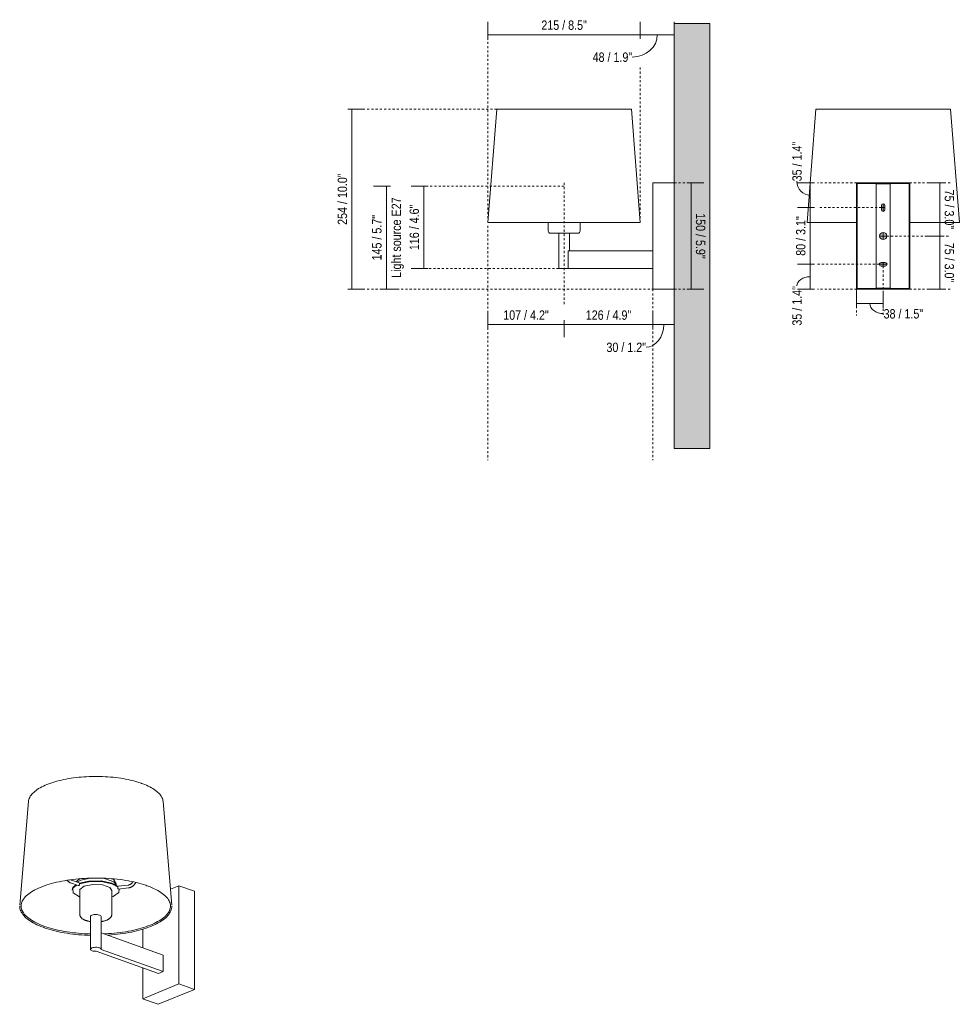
# Model space of a CAD drawing. Header units: millimetres. Extents: x -6760 to -4339, y -784 to 6757.
# Tile 2 of 3: x -5665 to -4339, y -784 to 605. Entities that reach past the tile are written whole.
import ezdxf

# ---------------------------------------------------------------- set-up
doc = ezdxf.new("R2010")
doc.units = ezdxf.units.MM
doc.linetypes.add('Dash', pattern=[6, 3, -3])
doc.layers.add('A-ANNO-DIMS', color=7, linetype='Dash', lineweight=9, true_color=0xd2d2d2)
for name, color, linetype, lineweight in [('A-ANNO-DIMS-6', 7, 'Continuous', 9), ('A-DETL-GENF', 7, 'Continuous', 9), ('A-WALL', 7, 'Continuous', 9), ('E-LITE-EQPM', 7, 'Continuous', 20)]:
    doc.layers.add(name, color=color, linetype=linetype, lineweight=lineweight)
doc.styles.add('Arial Narrow', font='ARIALN.TTF', dxfattribs={"height": 13.2})
doc.dimstyles.new('FARO_-_2_2mm_Arial_Narrow_mm_Inch_Left', dxfattribs={"dimscale": 304.8, "dimtxt": 13.509289, "dimasz": 0, "dimexe": 0.059055, "dimexo": 0.0625, "dimgap": 0.009843, "dimtad": 1, "dimdec": 0, "dimzin": 0, "dimdsep": 46, "dimtxsty": 'Arial Narrow', "dimblk1": 'NONE', "dimblk2": 'NONE', "dimsah": 1, "dimcen": 0.09, "dimadec": 0, "dimazin": 0, "dimtfac": 1, "dimtdec": 4, "dimtix": 1, "dimtmove": 0, "dimatfit": 3, "dimfxl": 0.019685, "dimfxlon": 1, "dimtvp": 1, "dimtolj": 1, "dimtzin": 0, "dimarcsym": 2})
doc.dimstyles.new('FARO_-_2_2mm_Arial_Narrow_mm_Inch_Left_1', dxfattribs={"dimscale": 304.8, "dimtxt": 13.509289, "dimasz": 0, "dimexe": 0.059055, "dimexo": 0.0625, "dimgap": 0.009843, "dimtad": 1, "dimdec": 0, "dimzin": 0, "dimdsep": 46, "dimtxsty": 'Arial Narrow', "dimblk1": 'NONE', "dimblk2": 'NONE', "dimsah": 1, "dimcen": 0.09, "dimadec": 0, "dimazin": 0, "dimtfac": 1, "dimtdec": 4, "dimtix": 1, "dimtmove": 1, "dimatfit": 3, "dimfxl": 0.019685, "dimfxlon": 1, "dimtvp": 1, "dimtolj": 1, "dimtzin": 0, "dimarcsym": 2})
doc.dimstyles.new('FARO_-_2_2mm_Arial_Narrow_mm_Inch_Right', dxfattribs={"dimscale": 304.8, "dimtxt": 13.509289, "dimasz": 0, "dimexe": 0.059055, "dimexo": 0.0625, "dimgap": 0.009843, "dimtad": 1, "dimdec": 0, "dimzin": 0, "dimdsep": 46, "dimtxsty": 'Arial Narrow', "dimblk1": 'NONE', "dimblk2": 'NONE', "dimsah": 1, "dimcen": 0.09, "dimadec": 0, "dimazin": 0, "dimtfac": 1, "dimtdec": 4, "dimtix": 1, "dimtmove": 0, "dimatfit": 3, "dimfxl": 0.019685, "dimfxlon": 1, "dimtvp": 1, "dimtolj": 1, "dimtzin": 0, "dimarcsym": 2})

# ---------------------------------------------------------------- blocks, each defined once
blk = doc.blocks.new('68490-01 - 68490-01 ARTIS Bronze_white wall lamp-564651-00 Isometrico PDF')
at = {"layer": 'E-LITE-EQPM', "color": 251, "lineweight": 9, "true_color": 0x636466}
for p, q in [((-7087.8, -498.3), (-7100.1, -644.4)), ((-6885.4, -644.4), (-6897.7, -498.3)), ((-7016.2, -613), (-7027, -609.2)), ((-7014.8, -607), (-7020.8, -611.4)), ((-7014, -609.2), (-7019.1, -612.2)), ((-7000.9, -606.2), (-7014, -609.2)), ((-7028.4, -613), (-7017.5, -616.8)), ((-7026.2, -622.6), (-7026.2, -623.5)), ((-7015.2, -623.5), (-7015.2, -657.8)), ((-6970.3, -657.8), (-6970.3, -623.5)), ((-6970, -613.3), (-6961.3, -618.2)), ((-6961.4, -619.1), (-6970, -614.2)), ((-6963.8, -616.8), (-6963.8, -614.2)), ((-6947.3, -616.2), (-6961.5, -617.8)), ((-6961, -621.8), (-6946.8, -620.2)), ((-6875.4, -617), (-6887.3, -621.9)), ((-6875.4, -755.7), (-6875.4, -617)), ((-6875.4, -617), (-6874.3, -617.4)), ((-6874.3, -617.4), (-6853.5, -624.8)), ((-6853.5, -624.8), (-6853.5, -763.5)), ((-7015.6, -632.8), (-7015.3, -632.9)), ((-7097.4, -650.7), (-7096.9, -651.9)), ((-6888.9, -652.4), (-6888.2, -650.8)), ((-7000.3, -660.5), (-7000.3, -706.7)), ((-6985.3, -706.7), (-6985.3, -660.5)), ((-6926.6, -678.4), (-6926.6, -704.5)), ((-6897.6, -714.8), (-6985.3, -683.7)), ((-6985.3, -706.8), (-6985.3, -683.7)), ((-6985.3, -706.8), (-6897.6, -737.9)), ((-6904.4, -740.7), (-6992.1, -709.6)), ((-6897.6, -714.8), (-6897.6, -737.9)), ((-6926.6, -732.8), (-6926.6, -776.6)), ((-6897.6, -737.9), (-6904.4, -740.7)), ((-6926.6, -776.6), (-6875.4, -755.7)), ((-6853.5, -763.5), (-6904.7, -784.4)), ((-6874.3, -756.1), (-6875.4, -755.7)), ((-6853.5, -763.5), (-6874.3, -756.1)), ((-6925.5, -777), (-6926.6, -776.6)), ((-6904.7, -784.4), (-6925.5, -777))]:
    blk.add_line(p, q, dxfattribs=at)
for points in [[(-7087.8, -498.3, 0), (-7087.6, -496.8, 0), (-7087.2, -495.3, 0), (-7086.7, -493.8, 0), (-7086, -492.3, 0), (-7085.2, -490.8, 0), (-7084.2, -489.4, 0), (-7083.1, -487.9, 0), (-7081.8, -486.5, 0), (-7080.4, -485.2, 0), (-7078.8, -483.8, 0), (-7077.1, -482.5, 0), (-7075.3, -481.2, 0), (-7073.4, -479.9, 0), (-7071.3, -478.7, 0), (-7069.1, -477.5, 0), (-7066.8, -476.4, 0), (-7064.4, -475.3, 0), (-7061.8, -474.2, 0), (-7059.2, -473.1, 0), (-7056.4, -472.2, 0), (-7053.6, -471.2, 0), (-7050.6, -470.3, 0), (-7047.6, -469.4, 0), (-7044.5, -468.6, 0), (-7041.2, -467.9, 0), (-7038, -467.1, 0), (-7034.6, -466.5, 0), (-7031.2, -465.9, 0), (-7027.7, -465.3, 0), (-7024.1, -464.8, 0), (-7020.6, -464.4, 0), (-7016.9, -464, 0), (-7013.3, -463.6, 0), (-7009.5, -463.3, 0), (-7005.8, -463.1, 0), (-7002.1, -462.9, 0), (-6998.3, -462.8, 0), (-6994.5, -462.8, 0), (-6990.7, -462.8, 0), (-6987, -462.8, 0), (-6983.2, -462.9, 0), (-6979.5, -463.1, 0), (-6975.7, -463.4, 0), (-6972, -463.6, 0), (-6968.4, -464, 0), (-6964.7, -464.4, 0), (-6961.1, -464.8, 0), (-6957.6, -465.3, 0), (-6954.1, -465.9, 0), (-6950.7, -466.5, 0), (-6947.3, -467.2, 0), (-6944.1, -467.9, 0), (-6940.9, -468.7, 0), (-6937.7, -469.5, 0), (-6934.7, -470.4, 0), (-6931.8, -471.3, 0), (-6928.9, -472.2, 0), (-6928.2, -472.5, 0)], [(-6897.7, -498.3, 0), (-6898, -496.8, 0), (-6898.3, -495.3, 0), (-6898.8, -493.8, 0), (-6899.5, -492.3, 0), (-6900.4, -490.8, 0), (-6901.3, -489.4, 0), (-6902.5, -487.9, 0), (-6903.7, -486.5, 0), (-6905.2, -485.2, 0), (-6906.7, -483.8, 0), (-6908.4, -482.5, 0), (-6910.2, -481.2, 0), (-6912.1, -479.9, 0), (-6914.2, -478.7, 0), (-6916.4, -477.5, 0), (-6918.7, -476.4, 0), (-6921.1, -475.3, 0), (-6923.7, -474.2, 0), (-6926.3, -473.1, 0), (-6928.2, -472.5, 0)], [(-7065, -674.4, 0), (-7068.1, -673.2, 0), (-7071, -672.1, 0), (-7073.8, -670.9, 0), (-7076.4, -669.6, 0), (-7078.9, -668.3, 0), (-7081.3, -667, 0), (-7083.5, -665.7, 0), (-7085.6, -664.3, 0), (-7087.5, -662.9, 0), (-7089.3, -661.4, 0), (-7090.9, -660, 0), (-7092.4, -658.5, 0), (-7093.7, -657, 0), (-7094.8, -655.5, 0), (-7095.8, -654, 0), (-7096.6, -652.5, 0), (-7097.2, -651, 0), (-7097.7, -649.5, 0), (-7098, -647.9, 0), (-7098.2, -646.4, 0), (-7098.2, -644.9, 0), (-7098, -643.4, 0), (-7097.7, -641.9, 0), (-7097.2, -640.4, 0), (-7096.6, -638.9, 0), (-7095.7, -637.3, 0), (-7094.8, -635.8, 0), (-7093.6, -634.3, 0), (-7092.3, -632.8, 0), (-7090.9, -631.4, 0), (-7089.3, -629.9, 0), (-7087.5, -628.5, 0), (-7085.6, -627.1, 0), (-7083.5, -625.7, 0), (-7081.3, -624.3, 0), (-7078.9, -623, 0), (-7076.4, -621.7, 0), (-7073.7, -620.5, 0), (-7071, -619.3, 0), (-7068, -618.1, 0), (-7065, -617, 0), (-7061.9, -615.9, 0), (-7058.6, -614.9, 0), (-7055.2, -613.9, 0), (-7051.8, -613, 0), (-7048.2, -612.1, 0), (-7044.6, -611.3, 0), (-7040.8, -610.6, 0), (-7037, -609.9, 0), (-7033.1, -609.2, 0), (-7029.2, -608.6, 0), (-7025.2, -608.1, 0), (-7021.1, -607.6, 0), (-7017, -607.2, 0), (-7012.9, -606.9, 0), (-7008.7, -606.6, 0), (-7004.5, -606.4, 0), (-7000.3, -606.3, 0), (-6996, -606.2, 0), (-6991.8, -606.2, 0), (-6987.5, -606.2, 0), (-6983.3, -606.3, 0), (-6979.1, -606.5, 0), (-6974.9, -606.8, 0), (-6970.7, -607.1, 0), (-6966.6, -607.4, 0), (-6962.5, -607.9, 0), (-6958.5, -608.3, 0), (-6954.5, -608.9, 0), (-6950.6, -609.5, 0), (-6946.7, -610.2, 0), (-6942.9, -610.9, 0), (-6939.2, -611.7, 0), (-6935.6, -612.5, 0), (-6932.1, -613.4, 0), (-6928.7, -614.4, 0), (-6925.4, -615.4, 0), (-6922.2, -616.4, 0), (-6920.5, -617, 0)], [(-7028.4, -613, 0), (-7028.8, -612.8, 0), (-7029.1, -612.7, 0), (-7029.5, -612.5, 0), (-7029.8, -612.3, 0), (-7030.2, -612.1, 0), (-7030.5, -611.9, 0), (-7030.9, -611.6, 0), (-7031.2, -611.4, 0), (-7031.5, -611.1, 0), (-7031.9, -610.8, 0), (-7032.2, -610.6, 0), (-7032.5, -610.3, 0), (-7032.8, -609.9, 0), (-7033.1, -609.6, 0), (-7033.4, -609.3, 0), (-7033.4, -609.2, 0)], [(-7027, -609.2, 0), (-7027.2, -609.1, 0), (-7027.5, -609, 0), (-7027.7, -608.9, 0), (-7027.9, -608.8, 0), (-7028.1, -608.7, 0), (-7028.3, -608.5, 0), (-7028.4, -608.5, 0)], [(-7016, -613.4, 0), (-7002.5, -610.4, 0), (-6985.2, -610.2, 0), (-6970, -613.3, 0)], [(-6970, -614.2, 0), (-6985.2, -611.1, 0), (-7002.5, -611.3, 0), (-7015.8, -614.3, 0)], [(-6963.9, -616.3, 0), (-6967.4, -611.4, 0), (-6980.5, -606.8, 0), (-6983.4, -606.3, 0)], [(-6963.8, -614.3, 0), (-6967.4, -608.8, 0), (-6970.6, -607, 0)], [(-6940.4, -611.4, 0), (-6940.5, -611.6, 0), (-6940.7, -611.9, 0), (-6940.8, -612.1, 0), (-6941, -612.4, 0), (-6941.2, -612.6, 0), (-6941.4, -612.9, 0), (-6941.6, -613.1, 0), (-6941.8, -613.4, 0), (-6942.1, -613.6, 0), (-6942.3, -613.9, 0), (-6942.5, -614.1, 0), (-6942.8, -614.3, 0), (-6943, -614.5, 0), (-6943.3, -614.7, 0), (-6943.6, -614.8, 0), (-6943.9, -615, 0), (-6944.1, -615.2, 0), (-6944.4, -615.3, 0), (-6944.7, -615.5, 0), (-6945, -615.6, 0), (-6945.3, -615.7, 0), (-6945.6, -615.8, 0), (-6945.9, -615.9, 0), (-6946.2, -616, 0), (-6946.5, -616.1, 0), (-6946.8, -616.1, 0), (-6947.1, -616.2, 0), (-6947.3, -616.2, 0)], [(-7026.1, -623, 0), (-7025.3, -619.7, 0), (-7020.8, -615.6, 0)], [(-7019.8, -616, 0), (-7025.3, -620.6, 0), (-7024.7, -627.2, 0), (-7015.6, -632.8, 0)], [(-7015.5, -614.4, 0), (-7015.6, -614.9, 0), (-7015.7, -615.4, 0), (-7015.9, -615.8, 0), (-7016.2, -616.3, 0), (-7016.5, -616.6, 0), (-7016.9, -616.8, 0), (-7017.2, -616.9, 0), (-7017.6, -616.8, 0)], [(-7015.2, -623.8, 0), (-7015.1, -622.5, 0), (-7009.2, -617.7, 0)], [(-7009.2, -617.7, 0), (-6997, -615.1, 0), (-6983.3, -615.7, 0), (-6973.1, -619.4, 0), (-6970.3, -623.6, 0)], [(-6981.6, -685, 0), (-6979.1, -684.9, 0), (-6974.9, -684.6, 0), (-6970.8, -684.3, 0), (-6966.6, -683.9, 0), (-6962.5, -683.5, 0), (-6958.5, -683, 0), (-6954.5, -682.5, 0), (-6950.6, -681.9, 0), (-6946.7, -681.2, 0), (-6943, -680.5, 0), (-6939.3, -679.7, 0), (-6935.7, -678.8, 0), (-6932.1, -677.9, 0), (-6928.7, -677, 0), (-6925.4, -676, 0), (-6922.2, -674.9, 0), (-6919.1, -673.8, 0), (-6916.1, -672.7, 0), (-6913.3, -671.5, 0), (-6910.6, -670.3, 0), (-6908, -669, 0), (-6905.5, -667.7, 0), (-6903.2, -666.4, 0), (-6901.1, -665, 0), (-6899, -663.6, 0), (-6897.2, -662.2, 0), (-6895.5, -660.8, 0), (-6893.9, -659.3, 0), (-6892.6, -657.8, 0), (-6891.3, -656.3, 0), (-6890.3, -654.8, 0), (-6889.4, -653.3, 0), (-6888.7, -651.8, 0), (-6888.1, -650.3, 0), (-6887.7, -648.8, 0), (-6887.4, -647.3, 0), (-6887.4, -645.7, 0), (-6887.4, -644.2, 0), (-6887.7, -642.7, 0), (-6888, -641.2, 0), (-6888.6, -639.7, 0), (-6889.3, -638.2, 0), (-6890.2, -636.7, 0), (-6891.2, -635.2, 0), (-6892.5, -633.7, 0), (-6893.8, -632.2, 0), (-6895.3, -630.7, 0), (-6897, -629.3, 0), (-6898.9, -627.8, 0), (-6900.9, -626.4, 0), (-6903, -625.1, 0), (-6905.3, -623.7, 0), (-6907.8, -622.4, 0), (-6910.3, -621.2, 0), (-6913, -619.9, 0), (-6915.9, -618.8, 0), (-6918.8, -617.6, 0), (-6920.5, -617, 0)], [(-6970.2, -632.9, 0), (-6968.3, -632.2, 0), (-6960.2, -626.4, 0), (-6959.7, -621.6, 0)], [(-6961, -621.8, 0), (-6961.1, -621.8, 0), (-6961.2, -621.7, 0), (-6961.4, -621.4, 0), (-6961.5, -621.1, 0), (-6961.6, -620.6, 0), (-6961.7, -620.1, 0), (-6961.8, -619.6, 0), (-6961.8, -619.1, 0)], [(-6961.6, -618, 0), (-6961.5, -617.9, 0), (-6961.5, -617.8, 0)], [(-6946.8, -620.2, 0), (-6946.4, -620.1, 0), (-6945.9, -620, 0), (-6945.5, -619.9, 0), (-6945, -619.8, 0), (-6944.6, -619.7, 0), (-6944.1, -619.5, 0), (-6943.7, -619.4, 0), (-6943.3, -619.2, 0), (-6942.8, -619, 0), (-6942.4, -618.8, 0), (-6942, -618.6, 0), (-6941.6, -618.3, 0), (-6941.2, -618.1, 0), (-6940.8, -617.8, 0), (-6940.4, -617.5, 0), (-6940.1, -617.2, 0), (-6939.7, -616.9, 0), (-6939.4, -616.6, 0), (-6939.1, -616.3, 0), (-6938.7, -615.9, 0), (-6938.4, -615.6, 0), (-6938.1, -615.2, 0), (-6937.9, -614.9, 0), (-6937.6, -614.5, 0), (-6937.3, -614.1, 0), (-6937.1, -613.7, 0), (-6936.9, -613.3, 0), (-6936.7, -612.9, 0), (-6936.5, -612.4, 0), (-6936.5, -612.3, 0)], [(-7100.2, -645.7, 0), (-7100.1, -647.5, 0), (-7099.8, -649.2, 0), (-7099.4, -650.9, 0), (-7098.7, -652.6, 0), (-7097.9, -654.2, 0), (-7096.9, -655.9, 0), (-7095.8, -657.5, 0), (-7094.5, -659.1, 0), (-7093, -660.7, 0), (-7091.4, -662.2, 0), (-7089.6, -663.8, 0), (-7087.7, -665.2, 0), (-7085.6, -666.7, 0), (-7083.4, -668.1, 0), (-7081, -669.5, 0), (-7078.5, -670.8, 0), (-7075.9, -672.1, 0), (-7073.1, -673.3, 0), (-7070.2, -674.6, 0), (-7067.2, -675.7, 0), (-7065.7, -676.2, 0)], [(-6885.3, -645.7, 0), (-6885.4, -647.5, 0), (-6885.7, -649.2, 0), (-6886.2, -650.9, 0), (-6886.8, -652.6, 0), (-6887.6, -654.2, 0), (-6888.6, -655.9, 0), (-6889.7, -657.5, 0), (-6891, -659.1, 0), (-6892.5, -660.7, 0), (-6894.1, -662.2, 0), (-6895.9, -663.8, 0), (-6897.8, -665.2, 0), (-6899.9, -666.7, 0), (-6902.1, -668.1, 0), (-6904.5, -669.5, 0), (-6907, -670.8, 0), (-6909.7, -672.1, 0), (-6912.4, -673.3, 0), (-6915.3, -674.6, 0), (-6918.4, -675.7, 0), (-6921.5, -676.8, 0), (-6924.8, -677.9, 0), (-6928.1, -678.9, 0), (-6931.6, -679.9, 0), (-6935.1, -680.8, 0), (-6938.8, -681.6, 0), (-6942.5, -682.4, 0), (-6946.3, -683.2, 0), (-6950.2, -683.8, 0), (-6954.2, -684.4, 0), (-6958.2, -685, 0), (-6962.3, -685.5, 0), (-6966.4, -685.9, 0), (-6970.5, -686.3, 0), (-6974.7, -686.6, 0), (-6976.7, -686.7, 0)], [(-7015.2, -657.8, 0), (-7015.2, -658.4, 0), (-7015.1, -659, 0), (-7015, -659.5, 0), (-7014.8, -660.1, 0), (-7014.5, -660.6, 0), (-7014.2, -661.1, 0), (-7013.9, -661.6, 0), (-7013.5, -662, 0), (-7013.1, -662.5, 0), (-7012.7, -662.9, 0), (-7012.3, -663.2, 0), (-7011.8, -663.6, 0), (-7011.3, -663.9, 0), (-7010.8, -664.2, 0), (-7010.3, -664.5, 0), (-7009.8, -664.8, 0), (-7009.2, -665.1, 0), (-7008.6, -665.4, 0), (-7008, -665.6, 0), (-7007.4, -665.9, 0), (-7006.8, -666.1, 0), (-7006.1, -666.3, 0), (-7005.4, -666.5, 0), (-7004.7, -666.7, 0), (-7004, -666.9, 0), (-7003.3, -667.1, 0), (-7002.6, -667.2, 0), (-7001.8, -667.4, 0), (-7001, -667.5, 0), (-7000.3, -667.6, 0)], [(-7000.3, -660.6, 0), (-7000.1, -659.8, 0), (-6999.4, -659.2, 0), (-6998.2, -658.5, 0)], [(-6998.2, -658.5, 0), (-6996.7, -658.1, 0), (-6995, -657.8, 0), (-6993, -657.6, 0), (-6991.1, -657.7, 0), (-6989.2, -658, 0), (-6987.6, -658.4, 0)], [(-6987.6, -658.4, 0), (-6986.4, -659, 0), (-6985.6, -659.7, 0), (-6985.3, -660.4, 0), (-6985.3, -660.5, 0)], [(-6985.3, -667.6, 0), (-6984.9, -667.6, 0), (-6984.1, -667.4, 0), (-6983.4, -667.3, 0), (-6982.6, -667.1, 0), (-6981.9, -667, 0), (-6981.2, -666.8, 0), (-6980.5, -666.6, 0), (-6979.8, -666.4, 0), (-6979.1, -666.2, 0), (-6978.5, -666, 0), (-6977.8, -665.8, 0), (-6977.4, -665.6, 0)], [(-6970.3, -657.8, 0), (-6970.3, -658.4, 0), (-6970.4, -659, 0), (-6970.6, -659.5, 0), (-6970.8, -660.1, 0), (-6971, -660.6, 0), (-6971.3, -661.1, 0), (-6971.6, -661.6, 0), (-6972, -662, 0), (-6972.4, -662.5, 0), (-6972.8, -662.9, 0), (-6973.2, -663.2, 0), (-6973.7, -663.6, 0), (-6974.2, -663.9, 0), (-6974.7, -664.2, 0), (-6975.2, -664.5, 0), (-6975.8, -664.8, 0), (-6976.3, -665.1, 0), (-6976.9, -665.4, 0), (-6977.4, -665.6, 0)], [(-7000.3, -687.1, 0), (-7004.5, -686.9, 0), (-7008.8, -686.7, 0), (-7013, -686.5, 0), (-7017.1, -686.1, 0), (-7021.3, -685.7, 0), (-7025.4, -685.3, 0), (-7029.4, -684.7, 0), (-7033.4, -684.1, 0), (-7037.3, -683.5, 0), (-7041.2, -682.8, 0), (-7045, -682, 0), (-7048.6, -681.2, 0), (-7052.2, -680.3, 0), (-7055.8, -679.4, 0), (-7059.2, -678.4, 0), (-7062.5, -677.3, 0), (-7065.7, -676.3, 0), (-7065.7, -676.2, 0)], [(-7065, -674.4, 0), (-7061.9, -675.4, 0), (-7058.6, -676.5, 0), (-7055.3, -677.4, 0), (-7051.8, -678.4, 0), (-7048.2, -679.2, 0), (-7044.6, -680, 0), (-7040.9, -680.8, 0), (-7037, -681.5, 0), (-7033.2, -682.1, 0), (-7029.2, -682.7, 0), (-7025.2, -683.3, 0), (-7021.1, -683.7, 0), (-7017, -684.1, 0), (-7012.9, -684.5, 0), (-7008.7, -684.7, 0), (-7004.5, -684.9, 0), (-7000.3, -685.1, 0)], [(-6997.9, -708.8, 0), (-6999.1, -708.2, 0), (-6999.9, -707.6, 0), (-7000.3, -706.8, 0), (-7000.1, -706.1, 0), (-6999.4, -705.4, 0), (-6998.2, -704.8, 0), (-6996.7, -704.3, 0), (-6995, -704, 0), (-6993, -703.9, 0), (-6991.1, -703.9, 0), (-6989.2, -704.2, 0), (-6987.6, -704.6, 0)], [(-6987.6, -704.6, 0), (-6986.6, -705.1, 0), (-6985.9, -705.6, 0), (-6985.4, -706.2, 0), (-6985.3, -706.8, 0)], [(-6992.1, -709.6, 0), (-6993.7, -709.6, 0), (-6995.2, -709.4, 0), (-6996.6, -709.2, 0), (-6997.9, -708.8, 0)]]:
    blk.add_polyline3d(points, dxfattribs=at)
blk = doc.blocks.new('68490-01 - 68490-01 ARTIS Bronze_white wall lamp-564651-Lateral_PDF')
at = {"layer": 'E-LITE-EQPM'}
blk.add_line((-3402.4, 305.5), (-3402.4, 305.4), dxfattribs=at)
at = {"layer": 'E-LITE-EQPM', "flags": 128}
blk.add_lwpolyline([(-3403.5, 304.4), (-3403.6, 304.3), (-3403.8, 304.3)], dxfattribs=at)
blk = doc.blocks.new('68490-01 - 68490-01 ARTIS Bronze_white wall lamp-564651-Alzado_PDF Fixing')
at = {"layer": 'E-LITE-EQPM', "color": 253, "lineweight": 9, "true_color": 0xaaaaaa}
blk.add_line((6685.9, 319), (6685.8, 319), dxfattribs=at)
at = {"layer": 'E-LITE-EQPM', "color": 253, "lineweight": 9, "true_color": 0xaaaaaa, "flags": 128}
for points in [[(6473.6, 319), (6473.1, 319), (6473.1, 319)], [(6473.1, 319), (6473.5, 319), (6474.9, 319), (6477.1, 319), (6480.2, 319), (6484.2, 319), (6489, 319), (6494.5, 319), (6500.8, 319), (6507.7, 319), (6515.2, 319), (6523.3, 319), (6531.9, 319), (6540.9, 319), (6542, 319)], [(6490.9, 319), (6489.3, 319), (6484.4, 319), (6484.2, 319)], [(6617, 319), (6617.6, 319), (6626.6, 319), (6635.2, 319), (6643.3, 319), (6650.9, 319), (6657.9, 319), (6664.2, 319), (6669.7, 319), (6674.6, 319), (6678.6, 319), (6681.7, 319), (6684, 319), (6685.4, 319), (6685.9, 319), (6685.9, 319)], [(6651.8, 319), (6651.3, 319), (6643.8, 319), (6641, 319)], [(6685.3, 319), (6684.1, 319), (6682.5, 319)]]:
    blk.add_lwpolyline(points, dxfattribs=at)
blk = doc.blocks.new('DIMBLOCK9-Lateral_PDF')
at = {"layer": 'A-ANNO-DIMS-6', "color": 251, "true_color": 0x5b5b5b, "transparency": 16777216}
for p, q in [((-4723.9, 375), (-4699.9, 375)), ((-4717.9, 375), (-4723.9, 375)), ((-4717.9, 375), (-4717.9, 225)), ((-4717.9, 225), (-4723.9, 225)), ((-4718.1, 225), (-4699.9, 225))]:
    blk.add_line(p, q, dxfattribs=at)
at = {"layer": 'A-ANNO-DIMS-6', "color": 0, "transparency": 16777216, "insert": (-4697.8, 332.2), "char_height": 13.2, "width": 77.196, "attachment_point": 1, "rotation": 270, "line_spacing_factor": 0.974696, "style": 'Arial Narrow'}
blk.add_mtext('150 / 5.9"', dxfattribs=at)
blk = doc.blocks.new('_None')
blk = doc.blocks.new('DIMBLOCK10-Lateral_PDF')
at = {"layer": 'A-ANNO-DIMS-6', "color": 251, "true_color": 0x5b5b5b, "transparency": 16777216}
for p, q in [((-5089, 370.3), (-5113, 370.3)), ((-5095, 370.3), (-5095, 254)), ((-5095, 370.3), (-5089, 370.3)), ((-5089, 254), (-5113, 254)), ((-5095, 254), (-5089, 254))]:
    blk.add_line(p, q, dxfattribs=at)
at = {"layer": 'A-ANNO-DIMS-6', "color": 0, "transparency": 16777216, "insert": (-5115.1, 280), "char_height": 13.2, "width": 77.196, "attachment_point": 1, "rotation": 90, "line_spacing_factor": 0.974696, "style": 'Arial Narrow'}
blk.add_mtext('116 / 4.6"', dxfattribs=at)
blk = doc.blocks.new('DIMBLOCK11-Lateral_PDF')
at = {"layer": 'A-ANNO-DIMS-6', "color": 251, "true_color": 0x5b5b5b, "transparency": 16777216}
for p, q in [((-4897.1, 181), (-4897.1, 157)), ((-4897.1, 175), (-4897.1, 181)), ((-4771.6, 174.8), (-4771.6, 193)), ((-4897.1, 175), (-4771.6, 175)), ((-4771.6, 175), (-4771.6, 169))]:
    blk.add_line(p, q, dxfattribs=at)
at = {"layer": 'A-ANNO-DIMS-6', "color": 0, "transparency": 16777216, "insert": (-4866.5, 195), "char_height": 13.2, "width": 77.196, "attachment_point": 1, "line_spacing_factor": 0.974696, "style": 'Arial Narrow'}
blk.add_mtext('126 / 4.9"', dxfattribs=at)
blk = doc.blocks.new('DIMBLOCK12-Lateral_PDF')
at = {"layer": 'A-ANNO-DIMS-6', "color": 251, "true_color": 0x5b5b5b, "transparency": 16777216}
for p, q in [((-5004.6, 578.1), (-5004.6, 602.1)), ((-4789.6, 578.1), (-4789.6, 602.1)), ((-5004.6, 584.1), (-4789.6, 584.1)), ((-5004.6, 584.1), (-5004.6, 578.1)), ((-4789.6, 584.1), (-4789.6, 578.1))]:
    blk.add_line(p, q, dxfattribs=at)
at = {"layer": 'A-ANNO-DIMS-6', "color": 0, "transparency": 16777216, "insert": (-4929.2, 604.2), "char_height": 13.2, "width": 77.196, "attachment_point": 1, "line_spacing_factor": 0.974696, "style": 'Arial Narrow'}
blk.add_mtext('215 / 8.5"', dxfattribs=at)
blk = doc.blocks.new('DIMBLOCK13-Lateral_PDF')
at = {"layer": 'A-ANNO-DIMS-6', "color": 251, "true_color": 0x5b5b5b, "transparency": 16777216}
for p, q in [((-5004.6, 174.8), (-5004.6, 193)), ((-4897.1, 181), (-4897.1, 157)), ((-4897.1, 175), (-4897.1, 181)), ((-5004.6, 175), (-4897.1, 175)), ((-5004.6, 175), (-5004.6, 169))]:
    blk.add_line(p, q, dxfattribs=at)
at = {"layer": 'A-ANNO-DIMS-6', "color": 0, "transparency": 16777216, "insert": (-4983, 195), "char_height": 13.2, "width": 77.196, "attachment_point": 1, "line_spacing_factor": 0.974696, "style": 'Arial Narrow'}
blk.add_mtext('107 / 4.2"', dxfattribs=at)
blk = doc.blocks.new('DIMBLOCK14-Lateral_PDF')
at = {"layer": 'A-ANNO-DIMS-6', "color": 251, "true_color": 0x5b5b5b, "transparency": 16777216}
for p, q in [((-4789.6, 578.1), (-4789.6, 602.1)), ((-4741.6, 578.1), (-4741.6, 602.1)), ((-4741.6, 584.1), (-4789.6, 584.1)), ((-4789.6, 584.1), (-4789.6, 578.1)), ((-4741.6, 584.1), (-4741.6, 578.1))]:
    blk.add_line(p, q, dxfattribs=at)
blk.add_ellipse((-4800.8, 584.1), major_axis=(35.3, 0), ratio=0.892082, start_param=4.712389, end_param=6.283185, dxfattribs=at)
at = {"layer": 'A-ANNO-DIMS-6', "color": 0, "transparency": 16777216, "insert": (-4856.8, 559), "char_height": 13.2, "width": 67.16, "attachment_point": 1, "line_spacing_factor": 0.974696, "style": 'Arial Narrow'}
blk.add_mtext('48 / 1.9"', dxfattribs=at)
blk = doc.blocks.new('DIMBLOCK15-Lateral_PDF')
at = {"layer": 'A-ANNO-DIMS-6', "color": 251, "true_color": 0x5b5b5b, "transparency": 16777216}
for p, q in [((-4771.6, 174.8), (-4771.6, 193)), ((-4741.6, 174.8), (-4741.6, 193)), ((-4771.6, 175), (-4741.6, 175)), ((-4771.6, 175), (-4771.6, 169)), ((-4741.6, 175), (-4741.6, 169))]:
    blk.add_line(p, q, dxfattribs=at)
blk.add_ellipse((-4781.3, 175), major_axis=(0, 31.9), ratio=0.777483, start_param=3.141593, end_param=4.712389, dxfattribs=at)
at = {"layer": 'A-ANNO-DIMS-6', "color": 0, "transparency": 16777216, "insert": (-4837.3, 149.5), "char_height": 13.2, "width": 67.16, "attachment_point": 1, "line_spacing_factor": 0.974696, "style": 'Arial Narrow'}
blk.add_mtext('30 / 1.2"', dxfattribs=at)
blk = doc.blocks.new('DIMBLOCK16-Lateral_PDF')
at = {"layer": 'A-ANNO-DIMS-6', "color": 251, "true_color": 0x5b5b5b, "transparency": 16777216}
for p, q in [((-5141.9, 370.3), (-5165.9, 370.3)), ((-5147.9, 370.3), (-5147.9, 225)), ((-5147.9, 370.3), (-5141.9, 370.3)), ((-5147.9, 225), (-5153.9, 225)), ((-5148.1, 225), (-5129.9, 225))]:
    blk.add_line(p, q, dxfattribs=at)
at = {"layer": 'A-ANNO-DIMS-6', "color": 0, "transparency": 16777216, "char_height": 13.2, "attachment_point": 1, "rotation": 90, "line_spacing_factor": 0.974696, "style": 'Arial Narrow'}
for s, insert, width in [('Light source E27', (-5140.5, 241), 135.865), ('145 / 5.7"', (-5168, 265.5), 77.196)]:
    blk.add_mtext(s, dxfattribs=dict(at, insert=insert, width=width))
blk = doc.blocks.new('DIMBLOCK17-Lateral_PDF')
at = {"layer": 'A-ANNO-DIMS-6', "color": 251, "true_color": 0x5b5b5b, "transparency": 16777216}
for p, q in [((-5196.5, 479.1), (-5202.5, 479.1)), ((-5196.7, 479.1), (-5178.5, 479.1)), ((-5196.5, 479.1), (-5196.5, 225)), ((-5196.5, 225), (-5202.5, 225)), ((-5196.7, 225), (-5178.5, 225))]:
    blk.add_line(p, q, dxfattribs=at)
at = {"layer": 'A-ANNO-DIMS-6', "color": 0, "transparency": 16777216, "insert": (-5216.6, 315.7), "char_height": 13.2, "width": 87.231, "attachment_point": 1, "rotation": 90, "line_spacing_factor": 0.974696, "style": 'Arial Narrow'}
blk.add_mtext('254 / 10.0"', dxfattribs=at)
blk = doc.blocks.new('DIMBLOCK18-Alzado_PDF Fixing')
at = {"layer": 'A-ANNO-DIMS-6', "color": 251, "true_color": 0x5b5b5b, "transparency": 16777216}
for p, q in [((-4543.7, 375), (-4567.7, 375)), ((-4549.7, 375), (-4549.7, 340.1)), ((-4549.7, 375), (-4543.7, 375)), ((-4543.7, 340.1), (-4567.7, 340.1)), ((-4549.7, 340.1), (-4543.7, 340.1))]:
    blk.add_line(p, q, dxfattribs=at)
blk.add_ellipse((-4549.7, 377.2), major_axis=(0, 19.7), ratio=0.961746, start_param=1.570796, end_param=3.141593, dxfattribs=at)
at = {"layer": 'A-ANNO-DIMS-6', "color": 0, "transparency": 16777216, "insert": (-4574.9, 377.2), "char_height": 13.2, "width": 67.16, "attachment_point": 1, "rotation": 90, "line_spacing_factor": 0.974696, "style": 'Arial Narrow'}
blk.add_mtext('35 / 1.4"', dxfattribs=at)
blk = doc.blocks.new('DIMBLOCK19-Alzado_PDF Fixing')
at = {"layer": 'A-ANNO-DIMS-6', "color": 251, "true_color": 0x5b5b5b, "transparency": 16777216}
for p, q in [((-4543.7, 340.1), (-4567.7, 340.1)), ((-4549.7, 340.1), (-4549.7, 260.1)), ((-4549.7, 340.1), (-4543.7, 340.1)), ((-4543.7, 260.1), (-4567.7, 260.1)), ((-4549.7, 260.1), (-4543.7, 260.1))]:
    blk.add_line(p, q, dxfattribs=at)
at = {"layer": 'A-ANNO-DIMS-6', "color": 0, "transparency": 16777216, "insert": (-4569.7, 272.1), "char_height": 13.2, "width": 67.16, "attachment_point": 1, "rotation": 90, "line_spacing_factor": 0.974696, "style": 'Arial Narrow'}
blk.add_mtext('80 / 3.1"', dxfattribs=at)
blk = doc.blocks.new('DIMBLOCK20-Alzado_PDF Fixing')
at = {"layer": 'A-ANNO-DIMS-6', "color": 251, "true_color": 0x5b5b5b, "transparency": 16777216}
for p, q in [((-4543.7, 260.1), (-4567.7, 260.1)), ((-4549.7, 260.1), (-4549.7, 225)), ((-4549.7, 260.1), (-4543.7, 260.1)), ((-4543.7, 225), (-4567.7, 225)), ((-4549.7, 225), (-4543.7, 225))]:
    blk.add_line(p, q, dxfattribs=at)
blk.add_ellipse((-4549.7, 229.5), major_axis=(-18.9, 0), ratio=0.688419, start_param=4.712389, end_param=6.283185, dxfattribs=at)
at = {"layer": 'A-ANNO-DIMS-6', "color": 0, "transparency": 16777216, "insert": (-4574.9, 173.5), "char_height": 13.2, "width": 67.16, "attachment_point": 1, "rotation": 90, "line_spacing_factor": 0.974696, "style": 'Arial Narrow'}
blk.add_mtext('35 / 1.4"', dxfattribs=at)
blk = doc.blocks.new('DIMBLOCK21-Alzado_PDF Fixing')
at = {"layer": 'A-ANNO-DIMS-6', "color": 251, "true_color": 0x5b5b5b, "transparency": 16777216}
for p, q in [((-4366.6, 300), (-4384.7, 300)), ((-4366.7, 225), (-4366.7, 300)), ((-4366.7, 300), (-4360.7, 300)), ((-4366.6, 225), (-4384.7, 225)), ((-4366.7, 225), (-4360.7, 225))]:
    blk.add_line(p, q, dxfattribs=at)
at = {"layer": 'A-ANNO-DIMS-6', "color": 0, "transparency": 16777216, "insert": (-4346.7, 290.5), "char_height": 13.2, "width": 67.16, "attachment_point": 1, "rotation": 270, "line_spacing_factor": 0.974696, "style": 'Arial Narrow'}
blk.add_mtext('75 / 3.0"', dxfattribs=at)
blk = doc.blocks.new('DIMBLOCK22-Alzado_PDF Fixing')
at = {"layer": 'A-ANNO-DIMS-6', "color": 251, "true_color": 0x5b5b5b, "transparency": 16777216}
for p, q in [((-4366.6, 375), (-4384.7, 375)), ((-4366.7, 300), (-4366.7, 375)), ((-4366.7, 375), (-4360.7, 375)), ((-4366.6, 300), (-4384.7, 300)), ((-4366.7, 300), (-4360.7, 300))]:
    blk.add_line(p, q, dxfattribs=at)
at = {"layer": 'A-ANNO-DIMS-6', "color": 0, "transparency": 16777216, "insert": (-4346.7, 365.5), "char_height": 13.2, "width": 67.16, "attachment_point": 1, "rotation": 270, "line_spacing_factor": 0.974696, "style": 'Arial Narrow'}
blk.add_mtext('75 / 3.0"', dxfattribs=at)
blk = doc.blocks.new('DIMBLOCK23-Alzado_PDF Fixing')
at = {"layer": 'A-ANNO-DIMS-6', "color": 251, "true_color": 0x5b5b5b, "transparency": 16777216}
for p, q in [((-4484.2, 204.5), (-4484.2, 222.7)), ((-4446.7, 204.5), (-4446.7, 222.7)), ((-4484.2, 204.7), (-4446.7, 204.7)), ((-4484.2, 204.7), (-4484.2, 198.7)), ((-4446.7, 204.7), (-4446.7, 198.7))]:
    blk.add_line(p, q, dxfattribs=at)
blk.add_ellipse((-4446.1, 204.7), major_axis=(19.4, 0), ratio=0.732971, start_param=3.141593, end_param=4.712389, dxfattribs=at)
at = {"layer": 'A-ANNO-DIMS-6', "color": 0, "transparency": 16777216, "insert": (-4446.1, 196.8), "char_height": 13.2, "width": 67.16, "attachment_point": 1, "line_spacing_factor": 0.974696, "style": 'Arial Narrow'}
blk.add_mtext('38 / 1.5"', dxfattribs=at)

msp = doc.modelspace()

# ---------------------------------------------------------------- hatches: boundary and pattern name
at = {"layer": 'A-DETL-GENF', "true_color": 0xc0c0c0}
h = msp.add_hatch(color=9, dxfattribs=at)
h.paths.add_polyline_path([(-4446.3, 257.6), (-4443.7, 257.6), (-4443.1, 257.6), (-4442.5, 257.9), (-4442, 258.3), (-4441.6, 258.8), (-4441.3, 259.4), (-4441.2, 260.1), (-4441.3, 260.7), (-4441.6, 261.3), (-4442, 261.8), (-4442.5, 262.2), (-4443.1, 262.5), (-4443.7, 262.6), (-4449.7, 262.6), (-4450.4, 262.5), (-4451, 262.2), (-4451.5, 261.8), (-4451.9, 261.3), (-4452.2, 260.7), (-4452.2, 260.1), (-4452.2, 259.4), (-4451.9, 258.8), (-4451.5, 258.3), (-4451, 257.9), (-4450.4, 257.6), (-4449.7, 257.6)])
h.paths.add_polyline_path([(-4446.7, 295), (-4445.4, 295.2), (-4444.2, 295.7), (-4443.2, 296.5), (-4442.4, 297.5), (-4441.9, 298.7), (-4441.7, 300), (-4441.9, 301.3), (-4442.5, 302.6), (-4443.2, 303.5), (-4444.2, 304.3), (-4445.4, 304.8), (-4446.7, 305), (-4448, 304.8), (-4449.2, 304.3), (-4450.3, 303.5), (-4451.1, 302.5), (-4451.6, 301.3), (-4451.7, 300), (-4451.6, 298.7), (-4451, 297.4), (-4450.3, 296.5), (-4449.2, 295.7), (-4448, 295.2)])
h.paths.add_polyline_path([(-4446.7, 334.6), (-4446.1, 334.6), (-4445.5, 334.9), (-4445, 335.3), (-4444.6, 335.8), (-4444.3, 336.4), (-4444.2, 337.1), (-4444.2, 343.1), (-4444.3, 343.7), (-4444.6, 344.3), (-4445, 344.8), (-4445.5, 345.2), (-4446.3, 345.5), (-4446.7, 345.6), (-4447.4, 345.5), (-4448, 345.2), (-4448.5, 344.8), (-4448.9, 344.3), (-4449.2, 343.7), (-4449.2, 343.1), (-4449.2, 337.1), (-4449.1, 336.2), (-4448.9, 335.8), (-4448.5, 335.3), (-4448, 334.9), (-4447.4, 334.6)])
at = {"layer": 'A-WALL', "true_color": 0xf7f7f7}
msp.add_hatch(color=7, dxfattribs=at).paths.add_polyline_path([(-4741.6, 0), (-4691.6, 0), (-4691.6, 600), (-4741.6, 600), (-4741.6, 142.1)])

# ---------------------------------------------------------------- linework, layer by layer
at = {"layer": 'A-ANNO-DIMS'}
for p, q in [((-5004.6, 319), (-5004.6, 584)), ((-4741.6, 375), (-4741.6, 559.5)), ((-4789.6, 319), (-4789.6, 539)), ((-4992.1, 479.1), (-5197.1, 479.1)), ((-4897.1, 370.3), (-5092.1, 370.3)), ((-4897.1, 375), (-4897.1, 204)), ((-4741.6, 375), (-4722.6, 375)), ((-4484.2, 375), (-4539.2, 375)), ((-4409.2, 375), (-4349.2, 375)), ((-4449.2, 340.1), (-4539.2, 340.1)), ((-5004.6, 314.5), (-5004.6, 164.5)), ((-4441.7, 300), (-4351.7, 300)), ((-4904.6, 254), (-5094.6, 254)), ((-4452.2, 260.1), (-4539.2, 260.1)), ((-4446.7, 257.6), (-4446.7, 187.6)), ((-4770.1, 225), (-5197.1, 225)), ((-4771.6, 225), (-4771.6, -16.2)), ((-4741.6, 225), (-4716.6, 225)), ((-4484.2, 225), (-4539.2, 225)), ((-4484.2, 225), (-4484.2, 187.6)), ((-4409.2, 225), (-4349.2, 225)), ((-5004.6, 164.5), (-5004.6, -16.2))]:
    msp.add_line(p, q, dxfattribs=at)
at = {"layer": 'A-WALL', "color": 253, "true_color": 0xaaaaaa}
for p, q in [((-4741.6, 375), (-4741.6, 600)), ((-4741.6, 600), (-4691.6, 600)), ((-4691.6, 600), (-4691.6, 0)), ((-4741.6, 0), (-4741.6, 225)), ((-4691.6, 0), (-4741.6, 0))]:
    msp.add_line(p, q, dxfattribs=at)
at = {"layer": 'E-LITE-EQPM'}
for p, q in [((-4992.1, 479.1), (-5004.6, 319)), ((-4802.1, 479.1), (-4992.1, 479.1)), ((-4789.6, 319), (-4802.1, 479.1)), ((-4771.6, 375), (-4771.6, 225)), ((-4741.6, 375), (-4771.6, 375)), ((-4741.6, 225), (-4741.6, 375)), ((-4436.7, 373.5), (-4456.7, 373.5)), ((-4456.7, 373.5), (-4456.7, 226.5)), ((-4436.7, 226.5), (-4436.7, 373.5)), ((-4449.2, 343.1), (-4449.2, 337.1)), ((-4449.2, 340.1), (-4444.2, 340.1)), ((-4446.7, 345.6), (-4446.7, 334.6)), ((-4444.2, 337.1), (-4444.2, 343.1)), ((-5004.6, 319), (-4789.6, 319)), ((-4919.6, 319), (-4919.6, 306.9)), ((-4874.6, 307), (-4874.6, 319)), ((-4916.6, 304), (-4904.6, 304)), ((-4889.6, 304), (-4904.6, 304)), ((-4904.6, 304), (-4904.6, 254)), ((-4889.6, 304), (-4877.6, 304)), ((-4889.6, 279), (-4889.6, 304)), ((-4451.7, 300), (-4441.7, 300)), ((-4446.7, 305), (-4446.7, 295)), ((-4891.5, 254), (-4891.5, 279)), ((-4891.5, 279), (-4889.6, 279)), ((-4771.6, 279), (-4889.6, 279)), ((-4904.6, 254), (-4891.5, 254)), ((-4891.5, 254), (-4771.6, 254)), ((-4452.2, 260.1), (-4441.2, 260.1)), ((-4443.7, 262.6), (-4449.7, 262.6)), ((-4449.7, 257.6), (-4443.7, 257.6)), ((-4446.7, 262.6), (-4446.7, 257.6)), ((-4771.6, 225), (-4741.6, 225)), ((-4456.7, 226.5), (-4436.7, 226.5))]:
    msp.add_line(p, q, dxfattribs=at)
at = {"layer": 'E-LITE-EQPM', "color": 253, "true_color": 0xaaaaaa}
for p, q in [((-4541.8, 479.1), (-4554.2, 319.1)), ((-4351.7, 479.1), (-4541.8, 479.1)), ((-4339.2, 319.1), (-4351.7, 479.1)), ((-4409.2, 375), (-4484.2, 375)), ((-4484.2, 375), (-4484.2, 225)), ((-4410.2, 374), (-4483.2, 374)), ((-4483.2, 374), (-4483.2, 226)), ((-4410.2, 226), (-4410.2, 374)), ((-4409.2, 225), (-4409.2, 375)), ((-4554.2, 319.1), (-4484.2, 319.1)), ((-4409.2, 319.1), (-4339.2, 319.1)), ((-4484.2, 225), (-4409.2, 225)), ((-4483.2, 226), (-4410.2, 226))]:
    msp.add_line(p, q, dxfattribs=at)
at = {"layer": 'E-LITE-EQPM'}
for centre, radius, start, end in [((-4446.7, 343.1), 2.5, 0, 180), ((-4446.7, 337.1), 2.5, 180, 360), ((-4916.6, 306.9), 2.93, 180, 270), ((-4877.6, 307), 3, 270, 0), ((-4446.7, 300), 5, 0, 180), ((-4446.7, 300), 5, 180, 0), ((-4449.7, 260.1), 2.5, 90, 270), ((-4443.7, 260.1), 2.5, 270, 90)]:
    msp.add_arc(centre, radius, start, end, dxfattribs=at)

# ---------------------------------------------------------------- block references
at = {"layer": 'E-LITE-EQPM', "color": 253, "lineweight": 9, "true_color": 0xaaaaaa}
msp.add_blockref('68490-01 - 68490-01 ARTIS Bronze_white wall lamp-564651-Alzado_PDF Fixing', (-11026.2, 0), dxfattribs=at)
at = {"layer": 'E-LITE-EQPM'}
msp.add_blockref('68490-01 - 68490-01 ARTIS Bronze_white wall lamp-564651-Lateral_PDF', (-1472.6, 0), dxfattribs=at)
at = {"layer": 'E-LITE-EQPM', "color": 8, "lineweight": 9, "true_color": 0x808080}
msp.add_blockref('68490-01 - 68490-01 ARTIS Bronze_white wall lamp-564651-00 Isometrico PDF', (1434.7, 0), dxfattribs=at)

# ---------------------------------------------------------------- dimensions: what is measured, and where the dimension line sits
at = {"layer": 'A-ANNO-DIMS', "color": 251, "linetype": 'Continuous', "true_color": 0x5b5b5b}
for base, p1, p2, override, picture, middle in [((-4789.6, 584.1), (-5004.6, 578.1), (-4789.6, 578.1), {"dimpost": '<>', "dimfxl": 214.994513}, 'DIMBLOCK12-Lateral_PDF', (-4897.1, 595.7)), ((-4897.0798, 174.9801), (-5004.5771, 168.9801), (-4897.0798, 180.9801), {"dimpost": '<>', "dimfxl": 108.164967}, 'DIMBLOCK13-Lateral_PDF', (-4950.8284, 186.5249)), ((-4771.5798209, 174.9800571), (-4897.0798209, 180.9800571), (-4771.5798209, 168.9800571), {"dimpost": '<>', "dimfxl": 126.0724}, 'DIMBLOCK11-Lateral_PDF', (-4834.3298209, 186.5249412))]:
    dim = msp.add_linear_dim(base=base, p1=p1, p2=p2, dimstyle='FARO_-_2_2mm_Arial_Narrow_mm_Inch_Left', override=override, dxfattribs=at)
    dim.commit()
    dim.dimension.update_dxf_attribs({"geometry": picture, "text_midpoint": middle})
for base, p1, p2, override, picture, middle in [((-4789.6, 584.1), (-4741.6, 578.1), (-4789.6, 578.1), {"dimpost": '<>', "dimfxl": 48.002743}, 'DIMBLOCK14-Lateral_PDF', (-4823.2, 550.2)), ((-4446.7405266, 204.7008282), (-4484.2405266, 198.7008282), (-4446.7405266, 198.7008282), {"dimpost": '<>', "dimfxl": 37.5}, 'DIMBLOCK23-Alzado_PDF Fixing', (-4412.5417298, 188.042375)), ((-4741.6, 175), (-4771.6, 169), (-4741.6, 169), {"dimpost": '<>', "dimfxl": 30}, 'DIMBLOCK15-Lateral_PDF', (-4803.7, 140.7))]:
    dim = msp.add_linear_dim(base=base, p1=p1, p2=p2, dimstyle='FARO_-_2_2mm_Arial_Narrow_mm_Inch_Left_1', override=override, dxfattribs=at)
    dim.commit()
    dim.dimension.update_dxf_attribs({"geometry": picture, "text_midpoint": middle, "dimtype": 160})
for base, p1, p2, dimstyle, override, picture, middle in [((-5196.5, 225), (-5202.5, 479.1), (-5202.5, 225), 'FARO_-_2_2mm_Arial_Narrow_mm_Inch_Left', {"dimpost": '<>', "dimfxl": 254.056452}, 'DIMBLOCK17-Lateral_PDF', (-5208.1, 352)), ((-5095, 254), (-5089, 370.3), (-5089, 254), 'FARO_-_2_2mm_Arial_Narrow_mm_Inch_Left', {"dimpost": '<>', "dimfxl": 116.3}, 'DIMBLOCK10-Lateral_PDF', (-5106.6, 312.2)), ((-4717.9, 225), (-4723.9, 375), (-4723.9, 225), 'FARO_-_2_2mm_Arial_Narrow_mm_Inch_Right', {"dimtad": 4, "dimpost": '<>', "dimfxl": 150}, 'DIMBLOCK9-Lateral_PDF', (-4706.3, 300)), ((-4366.7, 375), (-4360.7, 300), (-4360.7, 375), 'FARO_-_2_2mm_Arial_Narrow_mm_Inch_Right', {"dimtad": 4, "dimpost": '<>', "dimfxl": 75}, 'DIMBLOCK22-Alzado_PDF Fixing', (-4355.2, 337.5)), ((-4549.7, 260.1), (-4543.7, 340.1), (-4543.7, 260.1), 'FARO_-_2_2mm_Arial_Narrow_mm_Inch_Left', {"dimpost": '<>', "dimfxl": 80}, 'DIMBLOCK19-Alzado_PDF Fixing', (-4561.2, 300.1)), ((-4366.7, 300), (-4360.7, 225), (-4360.7, 300), 'FARO_-_2_2mm_Arial_Narrow_mm_Inch_Right', {"dimtad": 4, "dimpost": '<>', "dimfxl": 75}, 'DIMBLOCK21-Alzado_PDF Fixing', (-4355.2, 262.5))]:
    dim = msp.add_linear_dim(base=base, p1=p1, p2=p2, angle=90, dimstyle=dimstyle, override=override, dxfattribs=at)
    dim.commit()
    dim.dimension.update_dxf_attribs({"geometry": picture, "text_midpoint": middle})
for base, p1, p2, override, picture, middle in [((-4549.7, 340.1), (-4543.7, 375), (-4543.7, 340.1), {"dimpost": '<>', "dimfxl": 34.9375}, 'DIMBLOCK18-Alzado_PDF Fixing', (-4566.1, 410.8)), ((-4549.7, 225), (-4543.7, 260.1), (-4543.7, 225), {"dimpost": '<>', "dimfxl": 35.0625}, 'DIMBLOCK20-Alzado_PDF Fixing', (-4566.1, 207.1))]:
    dim = msp.add_linear_dim(base=base, p1=p1, p2=p2, angle=90, dimstyle='FARO_-_2_2mm_Arial_Narrow_mm_Inch_Left_1', override=override, dxfattribs=at)
    dim.commit()
    dim.dimension.update_dxf_attribs({"geometry": picture, "text_midpoint": middle, "dimtype": 160, "text_rotation": 90})
dim = msp.add_linear_dim(base=(-5147.9, 225), p1=(-5141.9, 370.3), p2=(-5153.9, 225), angle=90, text='<>\\XLight source E27', dimstyle='FARO_-_2_2mm_Arial_Narrow_mm_Inch_Left', override={"dimpost": '<>', "dimfxl": 145.794684}, dxfattribs=at)
dim.commit()
dim.dimension.update_dxf_attribs({"geometry": 'DIMBLOCK16-Lateral_PDF', "text_midpoint": (-5147.9, 297.7)})

doc.saveas('drawing.dxf')
